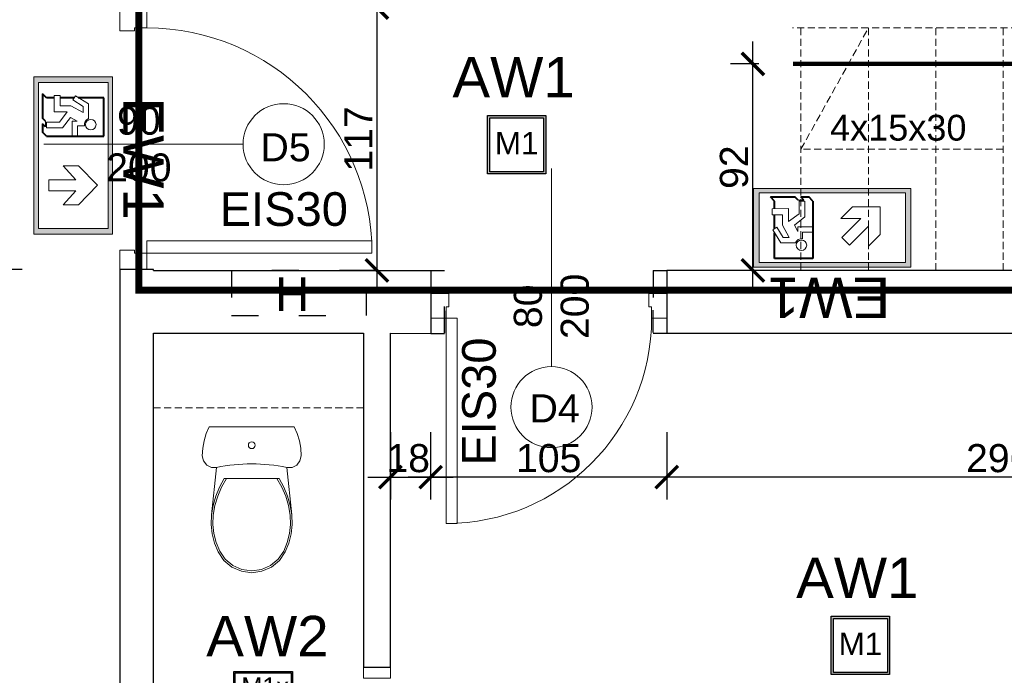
# Model space of a CAD drawing. Header units: millimetres. Extents: x 2709036 to 2756280, y 168165 to 192362.
# Tile 129 of 192: x 2721265 to 2721703, y 190884 to 191176. Entities that reach past the tile are written whole.
import ezdxf

# ---------------------------------------------------------------- set-up
doc = ezdxf.new("R2010")
doc.units = ezdxf.units.MM
doc.header["$MEASUREMENT"] = 0
doc.set_wipeout_variables(frame=1)
for name, pattern in [('ACAD_ISO03W100', [30, 12, -18]), ('HIDDEN2', [4.7625, 3.175, -1.5875]), ('UKRYTE', [9.525, 6.35, -3.175])]:
    doc.linetypes.add(name, pattern=pattern)
for name, color, linetype, lineweight in [('__MAZ_EKSP_PROJ', 3, 'Continuous', 0), ('__MAZ_LIKWIDACJE', 6, 'ACAD_ISO03W100', 30), ('__MAZ_OPIS_STOLARKA', 7, 'Continuous', 0), ('__MAZ_SCHODY', 7, 'Continuous', 0), ('__MAZ_STOLARKA DRZWIOWA ISTN', 7, 'Continuous', 9), ('__MAZ_STOLARKA DRZWIOWA NOWA', 7, 'Continuous', 9), ('__MAZ_WYMIARY', 7, 'Continuous', 9), ('__MAZ_ŚCIANY ISTNIEJĄCE', 7, 'Continuous', 30), ('Meble i wyposażenie', 8, 'Continuous', 5), ('Oświetlenie ewakuacyjne', 3, 'Continuous', 20), ('SCHODY_POR.', 7, 'UKRYTE', 25)]:
    doc.layers.add(name, color=color, linetype=linetype, lineweight=lineweight)
doc.layers.add('Oświetlenie awaryjne', color=1, linetype='Continuous')
doc.styles.add('Arial', font='arial.ttf')
doc.styles.add('Dimensions', font='arial.ttf')
doc.styles.add('Malanow_1_100', font='isocpeur.ttf')
doc.styles.get("Standard").update_dxf_attribs({"font": 'arial.ttf'})
doc.styles.add('styl1', font='arial.ttf')
doc.dimstyles.new('100', dxfattribs={"dimtxt": 10, "dimasz": 10, "dimexe": 18, "dimexo": 15, "dimgap": 9, "dimtad": 1, "dimdec": 1, "dimrnd": 0.5, "dimdsep": 46, "dimtxsty": 'Dimensions', "dimblk": 'ARCHTICK', "dimcen": 9, "dimdle": 10, "dimadec": 1, "dimazin": 2, "dimtfac": 1, "dimtdec": 4, "dimtofl": 0, "dimtmove": 2, "dimatfit": 3, "dimfxl": 1, "dimtolj": 1, "dimtzin": 0, "dimarcsym": 0})

# ---------------------------------------------------------------- blocks, each defined once
blk = doc.blocks.new('_ArchTick')
at = {"color": 0, "linetype": 'ByBlock', "const_width": 0.15}
blk.add_lwpolyline([(-0.5, -0.5), (0.5, 0.5)], dxfattribs=at)
blk = doc.blocks.new('*D736')
at = {"layer": '__MAZ_WYMIARY', "color": 0, "lineweight": -2}
for p, q in [((2721423.8, 191191.18), (2721423.8, 191054.08)), ((2721443.8, 191181.18), (2721413.8, 191181.18)), ((2721423.8, 191064.08), (2721413.8, 191064.08))]:
    blk.add_line(p, q, dxfattribs=at)
at = {"layer": 'Defpoints', "color": 0, "lineweight": 30}
for p in [(2721508.34, 191181.18), (2721423.8, 191064.08), (2721430.94, 191064.08)]:
    blk.add_point(p, dxfattribs=at)
at = {"layer": '__MAZ_WYMIARY', "color": 0, "lineweight": -2, "xscale": 10, "yscale": 10, "zscale": 10}
for p, rotation in [((2721423.8, 191181.18), 90), ((2721423.8, 191064.08), 270)]:
    blk.add_blockref('_ArchTick', p, dxfattribs=dict(at, rotation=rotation))
at = {"layer": '__MAZ_WYMIARY', "color": 0, "lineweight": 5, "insert": (2721415.53, 191122.63), "char_height": 12.5, "attachment_point": 5, "rotation": 90, "style": 'Arial'}
blk.add_mtext('\\A1;117', dxfattribs=at)
blk = doc.blocks.new('*D738')
at = {"layer": '__MAZ_WYMIARY', "color": 0, "lineweight": -2}
for p, q in [((2721591.19, 191054.08), (2721591.19, 191166.08)), ((2721593.79, 191156.08), (2721581.19, 191156.08)), ((2721593.44, 191064.08), (2721581.19, 191064.08))]:
    blk.add_line(p, q, dxfattribs=at)
at = {"layer": 'Defpoints', "color": 0, "lineweight": 30}
for p in [(2721591.19, 191156.08), (2721608.79, 191156.08), (2721608.44, 191064.08)]:
    blk.add_point(p, dxfattribs=at)
at = {"layer": '__MAZ_WYMIARY', "color": 0, "lineweight": -2, "xscale": 10, "yscale": 10, "zscale": 10}
for p, rotation in [((2721591.19, 191156.08), 90), ((2721591.19, 191064.08), 270)]:
    blk.add_blockref('_ArchTick', p, dxfattribs=dict(at, rotation=rotation))
at = {"layer": '__MAZ_WYMIARY', "color": 0, "lineweight": 5, "insert": (2721582.81, 191110.08), "char_height": 12.5, "attachment_point": 5, "rotation": 90, "style": 'Arial'}
blk.add_mtext('\\A1;92', dxfattribs=at)
blk = doc.blocks.new('WC DP')
at = {"color": 0, "lineweight": -2, "ltscale": 14728.445072}
blk.add_wipeout([(-188.9, -40.9), (-202.4, -71.6), (-212.1, -103.8), (-218, -136.8), (-220, -170.4), (-214.9, -193.1), (-200.5, -211.4), (-179.6, -221.8), (-156.3, -222.3), (-117.6, -215.4), (-78.5, -210.5), (-39.3, -207.6), (0, -206.6), (39.3, -207.6), (78.5, -210.5), (117.6, -215.4), (156.3, -222.3), (179.6, -221.8), (200.5, -211.4), (214.9, -193.1), (220, -170.4), (218, -136.8), (212.1, -103.8), (202.4, -71.6), (188.9, -40.9)], dxfattribs=at).dxf.layer = 'Meble i wyposażenie'
at = {"layer": 'Meble i wyposażenie', "color": 0, "lineweight": -2}
for p, q in [((-188.9, -40.9), (-202.4, -71.6)), ((188.9, -40.9), (-188.9, -40.9)), ((202.4, -71.6), (188.9, -40.9)), ((-202.4, -71.6), (-212.1, -103.8)), ((212.1, -103.8), (202.4, -71.6)), ((-212.1, -103.8), (-218, -136.8)), ((218, -136.8), (212.1, -103.8)), ((-218, -136.8), (-220, -170.4)), ((-220, -170.4), (-214.9, -193.1)), ((214.9, -193.1), (220, -170.4)), ((220, -170.4), (218, -136.8))]:
    blk.add_line(p, q, dxfattribs=at)
blk.add_circle((0, -123.5), 15, dxfattribs=at)
at = {"color": 0, "lineweight": -2, "ltscale": 9083.641401}
blk.add_wipeout([(-122.1, -271.6), (122.1, -271.6), (143.3, -309.5), (160, -349.5), (171.9, -391.1), (179, -433.9), (156.3, -222.3), (117.6, -215.4), (78.5, -210.5), (39.3, -207.6), (0, -206.6), (-39.3, -207.6), (-78.5, -210.5), (-117.6, -215.4), (-156.3, -222.3), (-179, -433.9), (-171.9, -391.1), (-160, -349.5), (-143.3, -309.5)], dxfattribs=at).dxf.layer = 'Meble i wyposażenie'
at = {"layer": 'Meble i wyposażenie', "color": 0, "lineweight": -2}
for p, q in [((-214.9, -193.1), (-200.5, -211.4)), ((-200.5, -211.4), (-179.6, -221.8)), ((179.6, -221.8), (200.5, -211.4)), ((200.5, -211.4), (214.9, -193.1)), ((-179.6, -221.8), (-156.3, -222.3)), ((156.3, -222.3), (179.6, -221.8))]:
    blk.add_line(p, q, dxfattribs=at)
blk.add_ellipse((0, -988.7), major_axis=(785, 0), ratio=0.9963, start_param=1.370375, end_param=1.771221, dxfattribs=at)
at = {"color": 0, "lineweight": -2, "ltscale": 8188.801298}
blk.add_wipeout([(123.5, -636.5), (149.4, -598.7), (165.6, -559.3), (176, -518.3), (180.5, -476.2), (179, -433.9), (171.6, -389.9), (159, -347), (141.5, -306), (117.1, -263.7), (-117.1, -263.7), (-141.5, -306), (-159, -347), (-171.6, -389.9), (-179, -433.9), (-180.5, -476.2), (-176, -518.3), (-165.6, -559.3), (-149.4, -598.7), (-123.5, -636.5), (-88, -665.9), (-45.7, -684.5), (0, -690.9), (45.7, -684.5), (88, -665.9)], dxfattribs=at).dxf.layer = 'Meble i wyposażenie'
at = {"layer": 'Meble i wyposażenie', "color": 0, "lineweight": -2}
for p, q in [((-156.3, -222.3), (-179, -433.9)), ((179, -433.9), (156.3, -222.3)), ((-122.1, -271.6), (-143.3, -309.5)), ((-112.5, -271.6), (-134.3, -309.5)), ((122.1, -271.6), (-122.1, -271.6)), ((134.3, -309.5), (112.5, -271.6)), ((143.3, -309.5), (122.1, -271.6)), ((-160, -349.5), (-171.9, -391.1)), ((-151.5, -349.7), (-163.8, -391.6)), ((-143.3, -309.5), (-160, -349.5)), ((-134.3, -309.5), (-151.5, -349.7)), ((151.5, -349.7), (134.3, -309.5)), ((160, -349.5), (143.3, -309.5)), ((163.8, -391.6), (151.5, -349.7)), ((171.9, -391.1), (160, -349.5)), ((-171.9, -391.1), (-179, -433.9)), ((-163.8, -391.6), (-171, -434.7)), ((171, -434.7), (163.8, -391.6)), ((179, -433.9), (171.9, -391.1)), ((-179, -433.9), (-180.6, -476.2)), ((-171, -434.7), (-172.5, -475.9)), ((172.5, -475.9), (171, -434.7)), ((180.6, -476.2), (179, -433.9)), ((-180.6, -476.2), (-176.1, -518.3)), ((-172.5, -475.9), (-168.1, -516.9)), ((168.1, -516.9), (172.5, -475.9)), ((176.1, -518.3), (180.6, -476.2)), ((-176.1, -518.3), (-165.7, -559.3)), ((-168.1, -516.9), (-158, -556.8)), ((158, -556.8), (168.1, -516.9)), ((165.7, -559.3), (176.1, -518.3)), ((-165.7, -559.3), (-149.5, -598.5)), ((-158, -556.8), (-142.3, -594.9)), ((142.3, -594.9), (158, -556.8)), ((149.5, -598.5), (165.7, -559.3)), ((-149.5, -598.5), (-123.5, -636.5)), ((-142.3, -594.9), (-117.5, -631.1)), ((117.5, -631.1), (142.3, -594.9)), ((123.5, -636.5), (149.5, -598.5)), ((-123.5, -636.5), (-88, -665.9)), ((-117.5, -631.1), (-83.7, -659.1)), ((83.7, -659.1), (117.5, -631.1)), ((88, -665.9), (123.5, -636.5)), ((-88, -665.9), (-45.7, -684.5)), ((-83.7, -659.1), (-43.5, -676.8)), ((-45.7, -684.5), (0, -690.9)), ((-43.5, -676.8), (0, -682.8)), ((0, -682.8), (43.5, -676.8)), ((0, -690.9), (45.7, -684.5)), ((43.5, -676.8), (83.7, -659.1)), ((45.7, -684.5), (88, -665.9))]:
    blk.add_line(p, q, dxfattribs=at)
blk = doc.blocks.new('*D761')
at = {"layer": '__MAZ_WYMIARY', "color": 0, "lineweight": -2}
for p, q in [((2721245.83, 191324.08), (2721245.83, 191169.46)), ((2721265.83, 191314.08), (2721235.83, 191314.08)), ((2721265.83, 191179.46), (2721235.83, 191179.46))]:
    blk.add_line(p, q, dxfattribs=at)
at = {"layer": 'Defpoints', "color": 0, "lineweight": 30}
for p in [(2721306.3, 191314.08), (2721245.83, 191179.46), (2721306.3, 191179.46)]:
    blk.add_point(p, dxfattribs=at)
at = {"layer": '__MAZ_WYMIARY', "color": 0, "lineweight": -2, "xscale": 10, "yscale": 10, "zscale": 10}
for p, rotation in [((2721245.83, 191314.08), 90), ((2721245.83, 191179.46), 270)]:
    blk.add_blockref('_ArchTick', p, dxfattribs=dict(at, rotation=rotation))
at = {"layer": '__MAZ_WYMIARY', "color": 0, "lineweight": 5, "insert": (2721237.45, 191246.77), "char_height": 12.5, "attachment_point": 5, "rotation": 90, "style": 'Arial'}
blk.add_mtext('\\A1;135', dxfattribs=at)
blk = doc.blocks.new('*D762')
at = {"layer": '__MAZ_WYMIARY', "color": 0, "lineweight": -2}
for p, q in [((2721245.83, 191189.46), (2721245.83, 191054.46)), ((2721265.83, 191179.46), (2721235.83, 191179.46)), ((2721265.83, 191064.46), (2721235.83, 191064.46))]:
    blk.add_line(p, q, dxfattribs=at)
at = {"layer": 'Defpoints', "color": 0, "lineweight": 30}
for p in [(2721306.3, 191179.46), (2721245.83, 191064.46), (2721309.3, 191064.46)]:
    blk.add_point(p, dxfattribs=at)
at = {"layer": '__MAZ_WYMIARY', "color": 0, "lineweight": -2, "xscale": 10, "yscale": 10, "zscale": 10}
for p, rotation in [((2721245.83, 191179.46), 90), ((2721245.83, 191064.46), 270)]:
    blk.add_blockref('_ArchTick', p, dxfattribs=dict(at, rotation=rotation))
at = {"layer": '__MAZ_WYMIARY', "color": 0, "lineweight": 5, "insert": (2721237.45, 191121.96), "char_height": 12.5, "attachment_point": 5, "rotation": 90, "style": 'Arial'}
blk.add_mtext('\\A1;115', dxfattribs=at)
blk = doc.blocks.new('*D763')
at = {"layer": '__MAZ_WYMIARY', "color": 0, "lineweight": -2}
for p, q in [((2721245.83, 190748.08), (2721245.83, 191074.46)), ((2721265.83, 191064.46), (2721235.83, 191064.46)), ((2721265.83, 190758.08), (2721235.83, 190758.08))]:
    blk.add_line(p, q, dxfattribs=at)
at = {"layer": 'Defpoints', "color": 0, "lineweight": 30}
for p in [(2721245.83, 191064.46), (2721309.3, 191064.46), (2721309.3, 190758.08)]:
    blk.add_point(p, dxfattribs=at)
at = {"layer": '__MAZ_WYMIARY', "color": 0, "lineweight": -2, "xscale": 10, "yscale": 10, "zscale": 10}
for p, rotation in [((2721245.83, 191064.46), 90), ((2721245.83, 190758.08), 270)]:
    blk.add_blockref('_ArchTick', p, dxfattribs=dict(at, rotation=rotation))
at = {"layer": '__MAZ_WYMIARY', "color": 0, "lineweight": 5, "insert": (2721237.45, 190911.27), "char_height": 12.5, "attachment_point": 5, "rotation": 90, "style": 'Arial'}
blk.add_mtext('\\A1;307', dxfattribs=at)
blk = doc.blocks.new('*D1064')
at = {"layer": '__MAZ_WYMIARY', "color": 0, "lineweight": -2}
for p, q in [((2721423.8, 191191.18), (2721423.8, 191054.08)), ((2721443.8, 191181.18), (2721413.8, 191181.18)), ((2721423.8, 191064.08), (2721413.8, 191064.08))]:
    blk.add_line(p, q, dxfattribs=at)
at = {"layer": 'Defpoints', "color": 0, "lineweight": 30}
for p in [(2721508.34, 191181.18), (2721423.8, 191064.08), (2721430.94, 191064.08)]:
    blk.add_point(p, dxfattribs=at)
at = {"layer": '__MAZ_WYMIARY', "color": 0, "lineweight": -2, "xscale": 10, "yscale": 10, "zscale": 10}
for p, rotation in [((2721423.8, 191181.18), 90), ((2721423.8, 191064.08), 270)]:
    blk.add_blockref('_ArchTick', p, dxfattribs=dict(at, rotation=rotation))
at = {"layer": '__MAZ_WYMIARY', "color": 0, "lineweight": 5, "insert": (2721415.53, 191122.63), "char_height": 12.5, "attachment_point": 5, "rotation": 90, "style": 'Arial'}
blk.add_mtext('\\A1;117', dxfattribs=at)
blk = doc.blocks.new('*D1068')
at = {"layer": '__MAZ_WYMIARY', "color": 0, "lineweight": -2}
for p, q in [((2721591.19, 191054.08), (2721591.19, 191166.08)), ((2721593.79, 191156.08), (2721581.19, 191156.08)), ((2721593.44, 191064.08), (2721581.19, 191064.08))]:
    blk.add_line(p, q, dxfattribs=at)
at = {"layer": 'Defpoints', "color": 0, "lineweight": 30}
for p in [(2721591.19, 191156.08), (2721608.79, 191156.08), (2721608.44, 191064.08)]:
    blk.add_point(p, dxfattribs=at)
at = {"layer": '__MAZ_WYMIARY', "color": 0, "lineweight": -2, "xscale": 10, "yscale": 10, "zscale": 10}
for p, rotation in [((2721591.19, 191156.08), 90), ((2721591.19, 191064.08), 270)]:
    blk.add_blockref('_ArchTick', p, dxfattribs=dict(at, rotation=rotation))
at = {"layer": '__MAZ_WYMIARY', "color": 0, "lineweight": 5, "insert": (2721582.81, 191110.08), "char_height": 12.5, "attachment_point": 5, "rotation": 90, "style": 'Arial'}
blk.add_mtext('\\A1;92', dxfattribs=at)
blk = doc.blocks.new('*D1405')
at = {"layer": '__MAZ_WYMIARY', "color": 0, "lineweight": -2}
for p, q in [((2721552.84, 190992.03), (2721552.84, 190962.03)), ((2721848.43, 190992.03), (2721848.43, 190962.03)), ((2721858.43, 190972.03), (2721542.84, 190972.03))]:
    blk.add_line(p, q, dxfattribs=at)
at = {"layer": 'Defpoints', "color": 0, "lineweight": 30}
for p in [(2721552.84, 191036.1), (2721848.43, 191036.08), (2721552.84, 190972.03)]:
    blk.add_point(p, dxfattribs=at)
at = {"layer": '__MAZ_WYMIARY', "color": 0, "lineweight": -2, "xscale": 10, "yscale": 10, "zscale": 10, "rotation": 180}
blk.add_blockref('_ArchTick', (2721552.84, 190972.03), dxfattribs=at)
at = {"layer": '__MAZ_WYMIARY', "color": 0, "lineweight": -2, "xscale": 10, "yscale": 10, "zscale": 10}
blk.add_blockref('_ArchTick', (2721848.43, 190972.03), dxfattribs=at)
at = {"layer": '__MAZ_WYMIARY', "color": 0, "lineweight": 5, "insert": (2721700.64, 190980.41), "char_height": 12.5, "attachment_point": 5, "style": 'Arial'}
blk.add_mtext('\\A1;296', dxfattribs=at)
blk = doc.blocks.new('*D1406')
at = {"layer": '__MAZ_WYMIARY', "color": 0, "lineweight": -2}
for p, q in [((2721447.72, 190992.03), (2721447.72, 190962.03)), ((2721552.84, 190992.03), (2721552.84, 190962.03)), ((2721562.84, 190972.03), (2721437.72, 190972.03))]:
    blk.add_line(p, q, dxfattribs=at)
at = {"layer": 'Defpoints', "color": 0, "lineweight": 30}
for p in [(2721447.72, 191036.19), (2721552.84, 191036.06), (2721447.72, 190972.03)]:
    blk.add_point(p, dxfattribs=at)
at = {"layer": '__MAZ_WYMIARY', "color": 0, "lineweight": -2, "xscale": 10, "yscale": 10, "zscale": 10, "rotation": 180}
blk.add_blockref('_ArchTick', (2721447.72, 190972.03), dxfattribs=at)
at = {"layer": '__MAZ_WYMIARY', "color": 0, "lineweight": -2, "xscale": 10, "yscale": 10, "zscale": 10}
blk.add_blockref('_ArchTick', (2721552.84, 190972.03), dxfattribs=at)
at = {"layer": '__MAZ_WYMIARY', "color": 0, "lineweight": 5, "insert": (2721500.28, 190980.41), "char_height": 12.5, "attachment_point": 5, "style": 'Arial'}
blk.add_mtext('\\A1;105', dxfattribs=at)
blk = doc.blocks.new('*D1407')
at = {"layer": '__MAZ_WYMIARY', "color": 0, "lineweight": -2}
for p, q in [((2721429.8, 190992.03), (2721429.8, 190962.03)), ((2721447.72, 190992.03), (2721447.72, 190962.03)), ((2721419.8, 190972.03), (2721457.72, 190972.03))]:
    blk.add_line(p, q, dxfattribs=at)
at = {"layer": 'Defpoints', "color": 0, "lineweight": 30}
for p in [(2721429.8, 191036.08), (2721447.72, 191036.05), (2721447.72, 190972.03)]:
    blk.add_point(p, dxfattribs=at)
at = {"layer": '__MAZ_WYMIARY', "color": 0, "lineweight": -2, "xscale": 10, "yscale": 10, "zscale": 10, "rotation": 180}
blk.add_blockref('_ArchTick', (2721429.8, 190972.03), dxfattribs=at)
at = {"layer": '__MAZ_WYMIARY', "color": 0, "lineweight": -2, "xscale": 10, "yscale": 10, "zscale": 10}
blk.add_blockref('_ArchTick', (2721447.72, 190972.03), dxfattribs=at)
at = {"layer": '__MAZ_WYMIARY', "color": 0, "lineweight": 5, "insert": (2721437.72, 190980.41), "char_height": 12.5, "attachment_point": 5, "style": 'Arial'}
blk.add_mtext('\\A1;18', dxfattribs=at)
blk = doc.blocks.new('90')
at = {"color": 0, "linetype": 'Continuous', "lineweight": 5}
for p, q in [((30102.84, -38884.85), (30102.84, -38878.44)), ((30113.27, -38878.44), (30113.27, -38885.98)), ((30107.55, -38884.85), (30102.84, -38884.85)), ((30107.55, -38885.98), (30107.55, -38884.85)), ((30113.27, -38885.98), (30107.55, -38885.98)), ((30015.67, -38967.31), (30015.67, -38972.02)), ((30102.84, -38967.31), (30015.67, -38967.31)), ((30015.67, -38967.31), (30015.67, -38972.02)), ((30102.84, -38972.02), (30102.84, -38967.31)), ((30015.67, -38972.02), (30102.84, -38972.02)), ((30102.84, -38978.44), (30102.84, -38972.02)), ((30102.84, -38972.02), (30107.55, -38972.02)), ((30107.55, -38972.02), (30107.55, -38970.89)), ((30107.55, -38970.89), (30113.27, -38970.89)), ((30113.27, -38970.89), (30113.27, -38978.44))]:
    blk.add_line(p, q, dxfattribs=at)
blk.add_arc((30102.84, -38972.02), 87.17, 90, 180, dxfattribs=at)
blk = doc.blocks.new('*U718')
at = {"layer": 'Oświetlenie awaryjne'}
h = blk.add_hatch(color=256, dxfattribs=at)
h.dxf.hatch_style = 1
h.paths.add_polyline_path([(-13, -13), (13, -13), (13, 13), (-13, 13)])
h.paths.add_polyline_path([(-12, -12), (12, -12), (12, 12), (-12, 12)], flags=16)
for points in [[(-13, 13), (13, 13), (13, -13), (-13, -13)], [(-12, 12), (12, 12), (12, -12), (-12, -12)]]:
    blk.add_lwpolyline(points, close=True, dxfattribs=at)
at = {"layer": 'Oświetlenie awaryjne', "attachment_point": 1, "style": 'Malanow_1_100'}
for s, width, insert, char_height in [('{\\fArial|b0|i0|c238|p34;AW1}', 59.6663, (-28.61, 39.11), 18), ('\\pxqc;{\\fArial|b0|i0|c238|p34;M1}', 26, (-13, 5.68), 10)]:
    blk.add_mtext_dynamic_manual_height_columns(s, width=width, gutter_width=669.53, heights=[0], dxfattribs=dict(at, insert=insert, char_height=char_height))
blk = doc.blocks.new('DG')
at = {"layer": 'Oświetlenie ewakuacyjne', "linetype": 'ByBlock'}
h = blk.add_hatch(color=256, dxfattribs=at)
h.paths.add_polyline_path([(-0.92, 34.23), (69.08, 34.23), (69.08, -0.77), (-0.92, -0.77)])
h.paths.add_polyline_path([(1.54, 32.26), (66.63, 32.26), (66.63, 1.21), (1.54, 1.21)], flags=16)
at = {"layer": 'Oświetlenie ewakuacyjne'}
for p, q in [((12.09, 19.05), (20.78, 27.53)), ((20.78, 27.53), (29.47, 19.05)), ((57, 23.48), (50.5, 23.49)), ((60.56, 17.65), (57, 23.48)), ((12.09, 12.28), (12.09, 19.05)), ((18.37, 17.8), (12.09, 12.28)), ((18.37, 5.81), (18.37, 17.8)), ((29.47, 12.28), (23.19, 17.8)), ((23.19, 17.8), (23.19, 5.81)), ((29.47, 19.05), (29.47, 12.28)), ((47.27, 18.64), (42.7, 18.64)), ((42.7, 18.64), (42.7, 16.29)), ((47.27, 21.68), (47.27, 18.64)), ((49.38, 16.28), (49.38, 18.44)), ((49.38, 18.44), (50.94, 15.55)), ((56.23, 15.6), (53.21, 21.11)), ((53.21, 21.11), (55.91, 21.11)), ((55.91, 21.11), (58.82, 16.48)), ((58.82, 16.48), (60.56, 17.65)), ((42.7, 16.29), (49.38, 16.28)), ((50.94, 15.55), (46.32, 11.89)), ((48.88, 10.54), (53.52, 13.99)), ((53.52, 13.99), (53.51, 8.22)), ((56.23, 10.93), (56.23, 15.6)), ((46.32, 11.89), (46.32, 4.82)), ((48.88, 4.82), (48.88, 10.54)), ((60.79, 10.93), (56.23, 10.93)), ((60.78, 8.22), (60.79, 10.93)), ((23.19, 5.81), (18.37, 5.81)), ((46.32, 4.82), (48.88, 4.82)), ((46.75, 4.39), (49.31, 4.39)), ((53.51, 8.22), (60.78, 8.22))]:
    blk.add_line(p, q, dxfattribs=at)
at = {"layer": 'Oświetlenie ewakuacyjne', "lineweight": 40}
for p, q in [((42.7, 30.38), (59.77, 30.38)), ((42.7, 4.82), (42.7, 30.38)), ((59.77, 30.38), (59.77, 18.95)), ((59.77, 17.11), (59.77, 10.93)), ((42.7, 4.82), (44.51, 3.02)), ((46.75, 4.39), (48.13, 3.02)), ((49.31, 4.39), (50.69, 3.02)), ((59.77, 8.22), (59.77, 4.82)), ((59.77, 4.82), (61.58, 3.02)), ((48.13, 3.02), (44.51, 3.02)), ((61.58, 3.02), (50.69, 3.02))]:
    blk.add_line(p, q, dxfattribs=at)
at = {"layer": 'Oświetlenie ewakuacyjne'}
for points in [[(-0.92, 34.23), (69.08, 34.23), (69.08, -0.77), (-0.92, -0.77)], [(1.54, 32.26), (66.63, 32.26), (66.63, 1.21), (1.54, 1.21)]]:
    blk.add_lwpolyline(points, close=True, dxfattribs=at)
blk.add_circle((47.8, 24.52), 2.34, dxfattribs=at)
blk.add_arc((47.8, 24.52), 2.88, 259.4003, 339.1396, dxfattribs=at)
blk = doc.blocks.new('*U714')
at = {"layer": 'Oświetlenie ewakuacyjne', "color": 1, "linetype": 'ByBlock', "xscale": -1, "rotation": 359.9999999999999}
blk.add_blockref('DG', (69.08, 0.76), dxfattribs=at)
at = {"layer": 'Oświetlenie ewakuacyjne', "insert": (9.21, 57.69), "char_height": 18, "attachment_point": 1, "style": 'Malanow_1_100'}
blk.add_mtext_dynamic_manual_height_columns('{\\fArial|b0|i0|c238|p34;EW1}', width=42.9792, gutter_width=669.53, heights=[0], dxfattribs=at)
blk = doc.blocks.new('SD')
at = {"layer": 'Oświetlenie ewakuacyjne', "linetype": 'ByBlock'}
h = blk.add_hatch(color=256, dxfattribs=at)
h.paths.add_polyline_path([(0, 35), (70, 35), (70, 0), (0, 0)])
h.paths.add_polyline_path([(2.46, 33.02), (67.54, 33.02), (67.54, 1.98), (2.46, 1.98)], flags=16)
at = {"layer": 'Oświetlenie ewakuacyjne', "lineweight": 40}
for p, q in [((43.61, 31.14), (60.69, 31.14)), ((43.61, 16.68), (43.61, 31.14)), ((60.69, 31.14), (60.69, 19.72)), ((60.69, 17.88), (60.69, 11.69)), ((43.61, 5.59), (43.61, 17.05)), ((60.69, 8.99), (60.69, 5.59)), ((43.61, 5.59), (45.42, 3.78)), ((47.67, 5.16), (49.04, 3.78)), ((50.23, 5.16), (51.61, 3.78)), ((60.69, 5.59), (62.49, 3.78)), ((49.04, 3.78), (45.42, 3.78)), ((62.49, 3.78), (51.61, 3.78))]:
    blk.add_line(p, q, dxfattribs=at)
at = {"layer": 'Oświetlenie ewakuacyjne'}
for p, q in [((18.85, 25.65), (13.68, 20.47)), ((18.85, 16.77), (18.85, 25.65)), ((18.85, 16.77), (27.33, 25.25)), ((27.33, 25.25), (30.75, 21.84)), ((48.19, 22.45), (48.18, 19.41)), ((57.92, 24.25), (51.41, 24.26)), ((61.48, 18.41), (57.92, 24.25)), ((13.68, 20.47), (13.68, 8.19)), ((30.75, 21.84), (22.26, 13.36)), ((48.18, 19.41), (43.61, 19.41)), ((50.29, 17.05), (50.3, 19.2)), ((50.3, 19.2), (51.85, 16.32)), ((57.15, 16.36), (54.13, 21.88)), ((54.13, 21.88), (56.83, 21.88)), ((56.83, 21.88), (59.74, 17.25)), ((59.74, 17.25), (61.48, 18.41)), ((22.26, 13.36), (31.14, 13.36)), ((31.14, 13.36), (25.96, 8.19)), ((43.61, 17.05), (50.29, 17.05)), ((51.85, 16.32), (47.23, 12.65)), ((49.8, 11.31), (54.43, 14.75)), ((54.43, 14.75), (54.42, 8.98)), ((57.15, 11.69), (57.15, 16.36)), ((47.23, 12.65), (47.23, 5.59)), ((49.8, 5.59), (49.8, 11.31)), ((54.42, 8.98), (61.7, 8.99)), ((61.7, 11.69), (57.15, 11.69)), ((61.7, 8.99), (61.7, 11.69)), ((25.96, 8.19), (13.68, 8.19)), ((47.23, 5.59), (49.8, 5.59)), ((47.67, 5.16), (50.23, 5.16))]:
    blk.add_line(p, q, dxfattribs=at)
for points in [[(0, 35), (70, 35), (70, 0), (0, 0)], [(2.46, 33.02), (67.54, 33.02), (67.54, 1.98), (2.46, 1.98)]]:
    blk.add_lwpolyline(points, close=True, dxfattribs=at)
blk.add_circle((48.72, 25.28), 2.34, dxfattribs=at)
blk.add_arc((48.72, 25.28), 2.88, 259.4003, 339.1396, dxfattribs=at)
blk = doc.blocks.new('*U722')
at = {"layer": 'Oświetlenie ewakuacyjne', "color": 1, "linetype": 'ByBlock'}
blk.add_blockref('SD', (0, -0.01), dxfattribs=at)
at = {"layer": 'Oświetlenie ewakuacyjne', "insert": (9.21, 57.69), "char_height": 18, "attachment_point": 1, "style": 'Malanow_1_100'}
blk.add_mtext_dynamic_manual_height_columns('{\\fArial|b0|i0|c238|p34;EW1}', width=42.9792, gutter_width=669.53, heights=[0], dxfattribs=at)
blk = doc.blocks.new('*U720')
at = {"layer": 'Oświetlenie awaryjne'}
h = blk.add_hatch(color=256, dxfattribs=at)
h.paths.add_polyline_path([(-13, 7), (13, 7), (13, -7), (-13, -7)])
h.paths.add_polyline_path([(-12.5, 6.5), (12.5, 6.5), (12.5, -6.5), (-12.5, -6.5)], flags=16)
at = {"layer": 'Oświetlenie awaryjne', "linetype": 'ByBlock'}
for p, q in [((-12.5, 6.5), (12.5, 6.5)), ((-12.5, -6.5), (-12.5, 6.5)), ((12.5, 6.5), (12.5, -6.5)), ((12.5, -6.5), (-12.5, -6.5))]:
    blk.add_line(p, q, dxfattribs=at)
blk.add_lwpolyline([(-13, 7), (13, 7), (13, -7), (-13, -7)], close=True, dxfattribs=at)
at = {"layer": 'Oświetlenie awaryjne', "attachment_point": 1, "style": 'Malanow_1_100'}
for s, insert, char_height in [('{\\fArial|b0|i0|c238|p34;AW2}', (-25.34, 31.85), 18), ('{\\fArial|b0|i0|c238|p34;M1x}', (-9.68, 4.41), 8)]:
    blk.add_mtext_dynamic_manual_height_columns(s, width=42.9792, gutter_width=669.53, heights=[0], dxfattribs=dict(at, insert=insert, char_height=char_height))

msp = doc.modelspace()

# ---------------------------------------------------------------- linework, layer by layer
at = {"layer": '__MAZ_EKSP_PROJ', "linetype": 'ACAD_ISO03W100', "const_width": 3}
msp.add_lwpolyline([(2721912.3, 191055.31), (2721317.82, 191055.31), (2721317.82, 191329.64), (2721912.3, 191329.64)], dxfattribs=at)
at = {"layer": '__MAZ_LIKWIDACJE', "color": 252}
for p, q in [((2721447.76, 191064.08), (2721453.9, 191064.08)), ((2721453.9, 191036.08), (2721453.9, 191064.08)), ((2721546.79, 191064.08), (2721546.79, 191036.08)), ((2721546.79, 191064.08), (2721552.83, 191064.08)), ((2721453.88, 191046.08), (2721453.92, 191036.08)), ((2721546.81, 191036.43), (2721546.77, 191046.43)), ((2721447.86, 191036.06), (2721453.9, 191036.05)), ((2721546.79, 191036.08), (2721552.83, 191036.08))]:
    msp.add_line(p, q, dxfattribs=at)
msp.add_lwpolyline([(2721419.1, 191064.08), (2721359.1, 191064.08), (2721359.1, 191044.08), (2721419.1, 191044.08)], close=True, dxfattribs=at)
at = {"layer": '__MAZ_OPIS_STOLARKA', "color": 252}
for points in [[(2721275.51, 191120.29), (2721364.23, 191120.29)], [(2721501.51, 191021.31), (2721501.51, 191109.48)]]:
    msp.add_lwpolyline(points, dxfattribs=at)
for centre in [(2721382.3, 191120.29), (2721501.51, 191003.23)]:
    msp.add_circle(centre, 18.07, dxfattribs=at)
at = {"layer": '__MAZ_SCHODY', "color": 252, "linetype": 'HIDDEN2', "lineweight": 5}
for p, q in [((2721612.59, 191064.08), (2721612.59, 191172.08)), ((2721642.59, 191064.08), (2721642.59, 191172.08)), ((2721672.59, 191064.08), (2721672.59, 191172.08)), ((2721702.59, 191064.08), (2721702.59, 191172.08)), ((2721324.3, 191064.46), (2721309.3, 191064.46)), ((2721309.3, 191064.46), (2721309.3, 191050.08)), ((2721324.3, 191064.08), (2721324.3, 191064.46)), ((2721324.3, 191002.88), (2721417.8, 191002.88))]:
    msp.add_line(p, q, dxfattribs=at)
for points in [[(2721324.3, 191199.08), (2721709.3, 191199.08), (2721709.3, 191172.08), (2721608.79, 191172.08)], [(2721702.59, 191118.08), (2721612.59, 191118.08), (2721642.59, 191172.08)]]:
    msp.add_lwpolyline(points, dxfattribs=at)
at = {"layer": '__MAZ_STOLARKA DRZWIOWA ISTN', "color": 252, "linetype": 'Continuous'}
msp.add_lwpolyline([(2721417.8, 190882.46), (2721417.8, 190887.46), (2721429.8, 190887.46), (2721429.8, 190882.46)], close=True, dxfattribs=at)
at = {"layer": '__MAZ_ŚCIANY ISTNIEJĄCE', "color": 252, "ltscale": 15}
for p, q in [((2721324.3, 191064.46), (2721309.3, 191064.46)), ((2721309.3, 191064.46), (2721309.3, 191050.08)), ((2721324.3, 191064.08), (2721324.3, 191064.46)), ((2721324.3, 191064.08), (2721447.76, 191064.05)), ((2721447.76, 191064.08), (2721447.86, 191036.08)), ((2721848.3, 191064.08), (2721552.83, 191064.08)), ((2721552.83, 191064.08), (2721552.83, 191036.08)), ((2721309.3, 191050.08), (2721309.3, 190758.08)), ((2721552.81, 191046.45), (2721552.84, 191036.45)), ((2721324.3, 191036.08), (2721417.8, 191036.08)), ((2721324.3, 190758.08), (2721324.3, 191036.08)), ((2721417.8, 191036.08), (2721417.8, 190887.46)), ((2721429.8, 191036.08), (2721447.86, 191036.06)), ((2721429.8, 190887.46), (2721429.8, 191036.08)), ((2721552.83, 191036.08), (2721848.3, 191036.08)), ((2721417.8, 190887.46), (2721429.8, 190887.46))]:
    msp.add_line(p, q, dxfattribs=at)
at = {"layer": 'SCHODY_POR.', "color": 252, "ltscale": 15, "const_width": 2}
msp.add_lwpolyline([(2721324.3, 191219.08), (2721726.71, 191219.08), (2721726.71, 191156.08), (2721609.08, 191156.08)], dxfattribs=at)

# ---------------------------------------------------------------- block references
at = {"layer": '__MAZ_STOLARKA DRZWIOWA NOWA', "color": 252, "lineweight": -2}
for p, xscale, yscale, zscale, rotation in [((2755942.37, 235893.21), -1.150091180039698, 1.150091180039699, 1.150091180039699, 1.221732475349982e-08), ((2762370.4, 159438.62), -1.049876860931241, 1.049876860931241, 1.049876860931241, 270.0000000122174)]:
    msp.add_blockref('90', p, dxfattribs=dict(at, xscale=xscale, yscale=yscale, zscale=zscale, rotation=rotation))
at = {"layer": 'Meble i wyposażenie', "color": 252, "xscale": -0.1, "yscale": 0.1, "zscale": 0.1}
msp.add_blockref('WC DP', (2721368.07, 190998.57), dxfattribs=at)
at = {"layer": 'Oświetlenie awaryjne'}
for p in [(2721486.04, 191120.06, 0), (2721639.05, 190897.08, 0)]:
    msp.add_blockref('*U718', p, dxfattribs=at)
at = {"layer": 'Oświetlenie awaryjne', "linetype": 'ByBlock'}
msp.add_blockref('*U720', (2721373.18, 190878.4), dxfattribs=at)
at = {"layer": 'Oświetlenie ewakuacyjne', "linetype": 'ByBlock'}
for name, p, rotation in [('*U714', (2721271.16, 191150.31), 270), ('*U722', (2721661.52, 191100.57), 180)]:
    msp.add_blockref(name, p, dxfattribs=dict(at, rotation=rotation))

# ---------------------------------------------------------------- texts
at = {"layer": '__MAZ_EKSP_PROJ', "linetype": 'ACAD_ISO03W100', "insert": (2721410.9, 191098.93), "char_height": 15, "attachment_point": 3}
msp.add_mtext_dynamic_manual_height_columns('EIS30', width=84.9678, gutter_width=12.5, heights=[61.2], dxfattribs=at)
at = {"layer": '__MAZ_EKSP_PROJ', "linetype": 'ACAD_ISO03W100', "insert": (2721461.73, 191034.21), "char_height": 15, "attachment_point": 3, "rotation": 90}
msp.add_mtext_dynamic_manual_height_columns('EIS30', width=84.9678, gutter_width=12.5, heights=[61.2], dxfattribs=at)
at = {"layer": '__MAZ_LIKWIDACJE', "color": 252, "insert": (2721393.62, 191061.04), "char_height": 15, "attachment_point": 3}
msp.add_mtext_dynamic_manual_height_columns('H', width=182.3341, gutter_width=12.5, heights=[61.2], dxfattribs=at)
at = {"layer": '__MAZ_OPIS_STOLARKA', "color": 252, "char_height": 12.5, "width": 38.3096, "attachment_point": 5, "style": 'styl1'}
for s, insert in [('\\pxqc;90\\P200', (2721317.82, 191120.29)), ('\\pxqc;D5', (2721383.15, 191118.86)), ('\\pxqc;D4', (2721502.94, 191002.67))]:
    msp.add_mtext(s, dxfattribs=dict(at, insert=insert))
at = {"layer": '__MAZ_OPIS_STOLARKA', "color": 252, "insert": (2721501.51, 191048.09), "char_height": 12.5, "width": 38.3096, "attachment_point": 5, "rotation": 90, "style": 'styl1'}
msp.add_mtext('80\\P200', dxfattribs=at)
at = {"layer": '__MAZ_SCHODY', "color": 252, "linetype": 'HIDDEN2', "lineweight": 5, "style": 'styl1'}
msp.add_text('4x15x30', height=11.5, dxfattribs=at).set_placement((2721625.53, 191121.9))

# ---------------------------------------------------------------- dimensions: what is measured, and where the dimension line sits
at = {"layer": '__MAZ_WYMIARY', "color": 252, "lineweight": 5}
for base, p1, p2, picture, middle in [((2721245.83, 191179.46), (2721306.3, 191314.08), (2721306.3, 191179.46), '*D761', (2721237.45, 191246.77)), ((2721245.83, 191064.46), (2721306.3, 191179.46), (2721309.3, 191064.46), '*D762', (2721237.45, 191121.96)), ((2721423.8, 191064.08), (2721508.34, 191181.18), (2721430.94, 191064.08), '*D736', (2721415.53, 191122.63)), ((2721423.8, 191064.08), (2721508.34, 191181.18), (2721430.94, 191064.08), '*D1064', (2721415.53, 191122.63)), ((2721591.19, 191156.08), (2721608.44, 191064.08), (2721608.79, 191156.08), '*D738', (2721582.81, 191110.08)), ((2721591.19, 191156.08), (2721608.44, 191064.08), (2721608.79, 191156.08), '*D1068', (2721582.81, 191110.08)), ((2721245.83, 191064.46), (2721309.3, 190758.08), (2721309.3, 191064.46), '*D763', (2721237.45, 190911.27))]:
    dim = msp.add_linear_dim(base=base, p1=p1, p2=p2, angle=90, dimstyle='100', override={"dimtxt": 12.5, "dimexe": 10, "dimgap": 2, "dimdec": 0, "dimtxsty": 'Arial', "dimtmove": 1, "dimfxl": 20, "dimfxlon": 1}, dxfattribs=at)
    dim.commit()
    dim.dimension.update_dxf_attribs({"geometry": picture, "text_midpoint": middle})
dim = msp.add_linear_dim(base=(2721447.72, 190972.03), p1=(2721429.8, 191036.08), p2=(2721447.72, 191036.05), dimstyle='100', override={"dimtxt": 12.5, "dimexe": 10, "dimgap": 2, "dimdec": 0, "dimtxsty": 'Arial', "dimtmove": 1, "dimfxl": 20, "dimfxlon": 1}, dxfattribs=at)
dim.commit()
dim.dimension.update_dxf_attribs({"geometry": '*D1407', "text_midpoint": (2721437.72, 190972.03), "dimtype": 160})
for base, p1, p2, picture, middle in [((2721447.72, 190972.03), (2721552.84, 191036.06), (2721447.72, 191036.19), '*D1406', (2721500.28, 190980.41)), ((2721552.84, 190972.03), (2721848.43, 191036.08), (2721552.84, 191036.1), '*D1405', (2721700.64, 190980.41))]:
    dim = msp.add_linear_dim(base=base, p1=p1, p2=p2, dimstyle='100', override={"dimtxt": 12.5, "dimexe": 10, "dimgap": 2, "dimdec": 0, "dimtxsty": 'Arial', "dimtmove": 1, "dimfxl": 20, "dimfxlon": 1}, dxfattribs=at)
    dim.commit()
    dim.dimension.update_dxf_attribs({"geometry": picture, "text_midpoint": middle})

doc.saveas('drawing.dxf')
